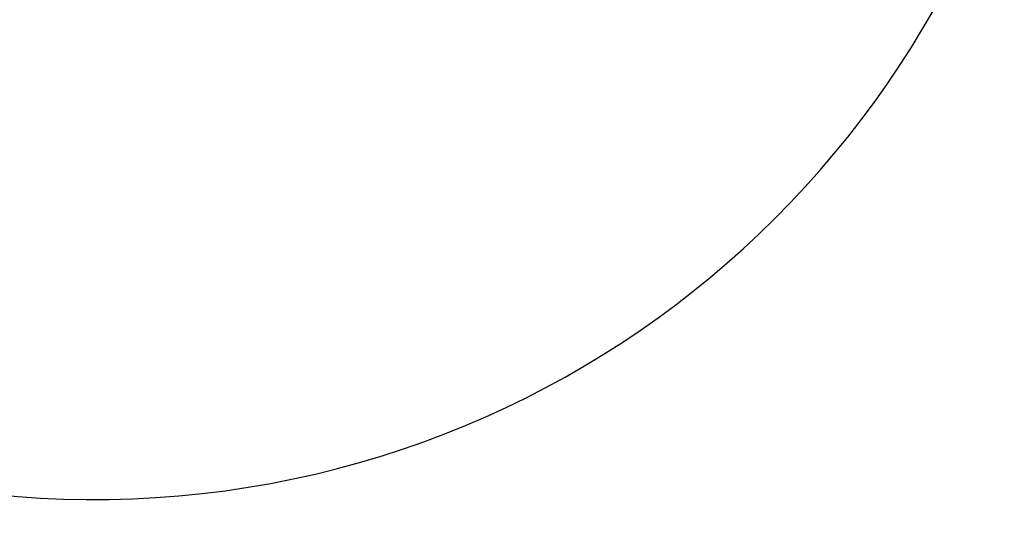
# Model space of a CAD drawing. Header units: millimetres. Extents: x 0 to 14900, y 0 to 10500.
# Tile 31 of 47: x 10555 to 11533, y 5645 to 6160. Entities that reach past the tile are written whole.
import ezdxf

# ---------------------------------------------------------------- set-up
doc = ezdxf.new("R2010")
doc.units = ezdxf.units.MM
doc.header["$LTSCALE"] = 25
doc.layers.add('THICK_LINE', color=7, linetype='Continuous')
doc.styles.add('SLDTEXTSTYLE0', font='TXT', dxfattribs={"width": 0.605})
doc.dimstyles.new('SLDDIMSTYLE2', dxfattribs={"dimtxt": 87.5, "dimasz": 87.5, "dimexe": 0, "dimexo": 0.0625, "dimgap": 21.875, "dimtad": 1, "dimdec": 4, "dimlfac": 25, "dimzin": 12, "dimdsep": 46, "dimtxsty": 'SLDTEXTSTYLE0', "dimsah": 1, "dimcen": 0.09, "dimadec": 1, "dimazin": 3, "dimtfac": 1, "dimtofl": 0, "dimtmove": 0, "dimatfit": 3, "dimfxl": 1, "dimfrac": 2, "dimtolj": 1, "dimtzin": 12, "dimarcsym": 0})

# ---------------------------------------------------------------- blocks, each defined once
blk = doc.blocks.new('_D_7')
at = {"layer": 'THICK_LINE'}
for p, q in [((13399.94, 6640.66), (13690.36, 6640.66)), ((7902.03, 6159.65), (7616.02, 6109.22))]:
    blk.add_line(p, q, dxfattribs=at)
blk.add_arc((10629.94, 6640.66), 3022.92, 190, 0, dxfattribs=at)
for points in [[(13652.86, 6640.66), (13639.1, 6553.35), (13664.1, 6552.99)], [(7652.95, 6115.74), (7657.11, 6027.45), (7681.67, 6032.14)]]:
    blk.add_solid(points, dxfattribs=at)
at = {"layer": 'THICK_LINE', "insert": (10759.73, 3730.77), "char_height": 87.5, "attachment_point": 1, "rotation": 5, "style": 'SLDTEXTSTYLE0'}
blk.add_mtext('170°', dxfattribs=at)

msp = doc.modelspace()

# ---------------------------------------------------------------- linework, layer by layer
at = {"layer": 'THICK_LINE'}
for radius in [2720, 957]:
    msp.add_arc((10629.9447626, 6640.6600043), radius, 190, 170, dxfattribs=at)

# ---------------------------------------------------------------- dimensions: what is measured, and where the dimension line sits
dim = msp.add_angular_dim_2l(base=(10893.4096045, 3629.2430813), line1=((9687.483743, 6474.4786983), (7951.2676744, 6168.3369611)), line2=((13349.9447626, 6640.6600043), (10629.9447626, 6640.6600043)), dimstyle='SLDDIMSTYLE2', dxfattribs=at)
dim.commit()
dim.dimension.update_dxf_attribs({"geometry": '_D_7', "text_midpoint": (10893.4096045, 3629.2430813), "dimtype": 162})

doc.saveas('drawing.dxf')
